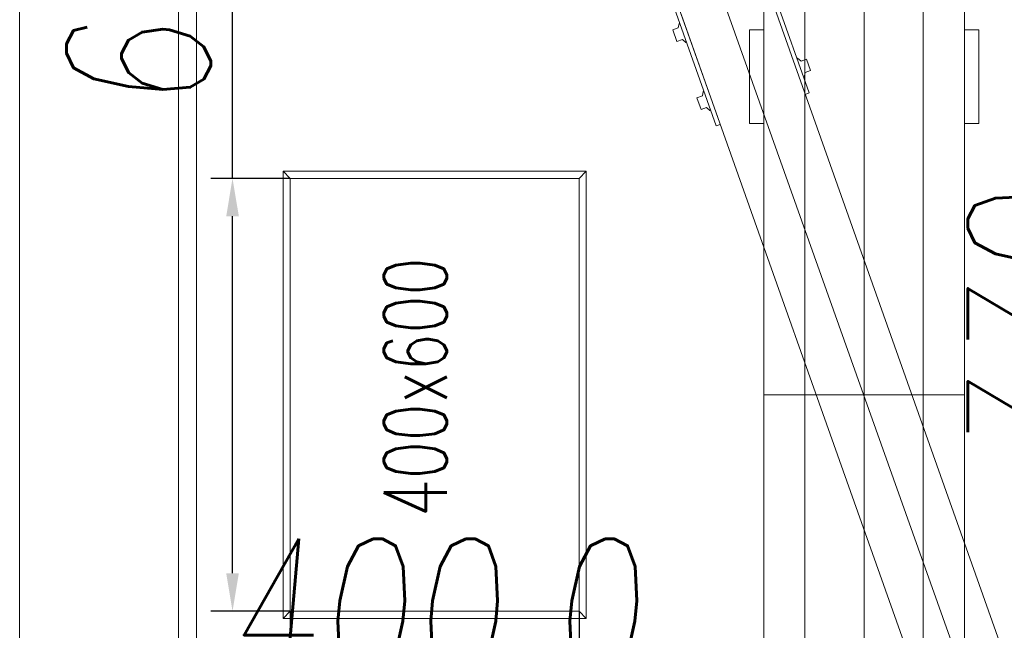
# Model space of a CAD drawing. Header units: millimetres. Extents: x 213386 to 506888, y 183055 to 450952.
# Tile 213 of 256: x 387877 to 389241, y 297058 to 297905. Entities that reach past the tile are written whole.
import ezdxf
from ezdxf.enums import TextEntityAlignment as Align

# ---------------------------------------------------------------- set-up
doc = ezdxf.new("R2010")
doc.units = ezdxf.units.MM
doc.layers.get('Defpoints').update_dxf_attribs({"color": 255, "lineweight": 0})
doc.layers.add('DIM_COMP_AUX', color=255, linetype='Continuous', lineweight=0, plot=False)
doc.layers.add('NOVÁ TENKÁ', color=255, linetype='Continuous', lineweight=0)
doc.layers.add('ŽB', color=255, linetype='Continuous', lineweight=0)
doc.styles.add('ROMANS', font='romans.shx', dxfattribs={"width": 0.75, "oblique": 5, "height": 200})
doc.styles.add('Text0.7_romans', font='romans.shx', dxfattribs={"width": 0.7})
doc.dimstyles.new('KONE_mm', dxfattribs={"dimscale": 15, "dimtxt": 3.5, "dimasz": 3.5, "dimexe": 2, "dimexo": 0, "dimgap": 2, "dimtad": 1, "dimdec": 0, "dimrnd": 0.01, "dimzin": 0, "dimdsep": 46, "dimtxsty": 'ROMANS', "dimsah": 1, "dimcen": 0, "dimclrd": 256, "dimclre": 256, "dimclrt": 256, "dimadec": 1, "dimazin": 3, "dimtfac": 1, "dimtdec": 0, "dimtmove": 0, "dimatfit": 3, "dimfxl": 1, "dimtolj": 1, "dimtzin": 0, "dimarcsym": 0})

# ---------------------------------------------------------------- blocks, each defined once
blk = doc.blocks.new('*D978')
at = {"layer": 'Defpoints', "color": 0, "transparency": 16777216}
for p in [(300, 1805.1), (-300, 1725), (300, 1725)]:
    blk.add_point(p, dxfattribs=at)
at = {"layer": 'DIM_COMP_AUX', "lineweight": -2, "transparency": 16777216}
for p, q in [((-300, 1725), (-300, 1835.1)), ((300, 1725), (300, 1835.1)), ((-247.5, 1805.1), (247.5, 1805.1)), ((300, 1805.1), (1009.5, 1805.1))]:
    blk.add_line(p, q, dxfattribs=at)
at = {"layer": 'DIM_COMP_AUX', "transparency": 16777216}
for points in [[(-247.5, 1813.8), (-247.5, 1796.3), (-300, 1805.1)], [(247.5, 1813.8), (247.5, 1796.3), (300, 1805.1)]]:
    blk.add_solid(points, dxfattribs=at)
at = {"layer": 'DIM_COMP_AUX', "transparency": 16777216, "insert": (681, 1935.1), "char_height": 200, "attachment_point": 5, "style": 'ROMANS'}
blk.add_mtext('\\A1;600.0', dxfattribs=at)
blk = doc.blocks.new('*D979')
at = {"layer": 'Defpoints', "color": 0, "transparency": 16777216}
for p in [(-429.8, 1725), (-300, 1725), (-300, 1325)]:
    blk.add_point(p, dxfattribs=at)
at = {"layer": 'DIM_COMP_AUX', "lineweight": -2, "transparency": 16777216}
for p, q in [((-300, 1725), (-459.8, 1725)), ((-429.8, 1377.5), (-429.8, 1672.5)), ((-300, 1325), (-459.8, 1325))]:
    blk.add_line(p, q, dxfattribs=at)
at = {"layer": 'DIM_COMP_AUX', "transparency": 16777216}
for points in [[(-421, 1672.5), (-438.5, 1672.5), (-429.8, 1725)], [(-421, 1377.5), (-438.5, 1377.5), (-429.8, 1325)]]:
    blk.add_solid(points, dxfattribs=at)
at = {"layer": 'DIM_COMP_AUX', "transparency": 16777216, "insert": (-299.8, 1525), "char_height": 200, "attachment_point": 5, "rotation": 270, "style": 'ROMANS'}
blk.add_mtext('\\A1;400.0', dxfattribs=at)
blk = doc.blocks.new('*D981')
at = {"layer": 'Defpoints', "color": 0, "transparency": 16777216}
for p in [(370, 556.2), (370, 505), (700, 505)]:
    blk.add_point(p, dxfattribs=at)
at = {"layer": 'DIM_COMP_AUX', "lineweight": -2, "transparency": 16777216}
for p, q in [((370, 505), (370, 586.2)), ((700, 505), (700, 586.2)), ((370, 556.2), (-134.9, 556.2)), ((647.5, 556.2), (422.5, 556.2))]:
    blk.add_line(p, q, dxfattribs=at)
at = {"layer": 'DIM_COMP_AUX', "transparency": 16777216}
for points in [[(422.5, 565), (422.5, 547.5), (370, 556.2)], [(647.5, 565), (647.5, 547.5), (700, 556.2)]]:
    blk.add_solid(points, dxfattribs=at)
at = {"layer": 'DIM_COMP_AUX', "transparency": 16777216, "insert": (91.3, 686.2), "char_height": 200, "attachment_point": 5, "style": 'ROMANS'}
blk.add_mtext('\\A1;330', dxfattribs=at)
blk = doc.blocks.new('10020_Elevator_0')
at = {"layer": 'NOVÁ TENKÁ'}
for p, q in [((775, 1880), (-775, 1880)), ((750, 1855), (-750, 1855)), ((-300, 1725), (-310, 1735)), ((300, 1725), (310, 1735)), ((-300, 1325), (-310, 1315)), ((300, 1325), (310, 1315)), ((848.8, 1303.63), (372.74, 1135.13)), ((737.59, 1257.9), (384.17, 1132.81)), ((-885.49, 616.04), (885.09, 1245.09)), ((505.9, 1194.99), (489.88, 1189.32)), ((492.54, 1181.78), (489.88, 1189.32)), ((508.57, 1187.45), (505.9, 1194.99)), ((508.57, 1187.45), (514.81, 1186.29)), ((-891.82, 679.78), (527.46, 1183.53)), ((-526.87, 676.67), (892.48, 1180.44)), ((418.45, 1005.98), (894.59, 1174.5)), ((492.54, 1181.78), (488.42, 1176.95)), ((488.42, 1176.95), (488.69, 1176.17)), ((514.81, 1186.29), (515.09, 1185.51)), ((411.63, 1161.62), (395.61, 1155.95)), ((414.3, 1154.08), (411.63, 1161.62)), ((398.28, 1148.41), (394.15, 1143.58)), ((398.28, 1148.41), (395.61, 1155.95)), ((414.3, 1154.08), (420.55, 1152.92)), ((420.55, 1152.92), (420.82, 1152.15)), ((374.74, 1129.47), (372.74, 1135.13)), ((394.15, 1143.58), (394.43, 1142.8)), ((376, 1089), (506, 1089)), ((376, 1077), (376, 1089)), ((506, 1077), (506, 1089)), ((680, 1069), (-806, 1069)), ((0, 1069), (0, 791)), ((376, 1071), (376, 1077)), ((376, 1071), (376, 1069)), ((506, 1071), (506, 1077)), ((506, 1071), (506, 1069)), ((836, 1012), (-837, 1012)), ((418.45, 1005.98), (416.45, 1011.64)), ((440.14, 1013.66), (440.41, 1012.88)), ((440.41, 1012.88), (446.66, 1011.72)), ((449.32, 1004.18), (446.66, 1011.72)), ((449.32, 1004.18), (465.35, 1009.85)), ((466.81, 1022.22), (462.68, 1017.39)), ((462.68, 1017.39), (465.35, 1009.85)), ((466.53, 1023), (466.81, 1022.22)), ((-805, 930), (805, 930)), ((-750, 930), (750, 930)), ((-836, 848), (836, 848)), ((-806, 791), (680, 791)), ((376, 789), (376, 791)), ((376, 789), (376, 783)), ((376, 783), (376, 771)), ((506, 789), (506, 791)), ((506, 789), (506, 783)), ((506, 783), (506, 771)), ((376, 771), (506, 771))]:
    blk.add_line(p, q, dxfattribs=at)
for points in [[(-310, 1315), (310, 1315), (310, 1735), (-310, 1735)], [(-300, 1325), (300, 1325), (300, 1725), (-300, 1725)]]:
    blk.add_lwpolyline(points, close=True, dxfattribs=at)
at = {"layer": 'NOVÁ TENKÁ', "style": 'Text0.7_romans', "width": 0.7}
blk.add_text('400x600', height=87.5, dxfattribs=at).set_placement((10.3, 1508.07), align=Align.CENTER)
at = {"layer": 'DIM_COMP_AUX'}
dim = blk.add_linear_dim(base=(300, 1805.08), p1=(-300, 1725), p2=(300, 1725), dimstyle='KONE_mm', override={"dimdec": 1}, dxfattribs=at)
dim.commit()
dim.dimension.update_dxf_attribs({"geometry": '*D978', "text_midpoint": (681.01, 1935.08)})
dim = blk.add_linear_dim(base=(-429.76, 1725), p1=(-300, 1325), p2=(-300, 1725), angle=90, dimstyle='KONE_mm', override={"dimdec": 1}, dxfattribs=at)
dim.commit()
dim.dimension.update_dxf_attribs({"geometry": '*D979', "text_midpoint": (-429.76, 1525), "dimtype": 128})
dim = blk.add_linear_dim(base=(370, 556.23), p1=(700, 505), p2=(370, 505), angle=180, dimstyle='KONE_mm', override={"dimdec": 0}, dxfattribs=at)
dim.commit()
dim.dimension.update_dxf_attribs({"geometry": '*D981', "text_midpoint": (91.31, 686.23)})

msp = doc.modelspace()

# ---------------------------------------------------------------- linework, layer by layer
at = {"layer": 'ŽB'}
msp.add_line((387876.6, 300732.2), (387876.6, 296207.2), dxfattribs=at)

# ---------------------------------------------------------------- block references
at = {"rotation": 90}
msp.add_blockref('10020_Elevator_0', (389976.6, 297384.7), dxfattribs=at)

doc.saveas('drawing.dxf')
